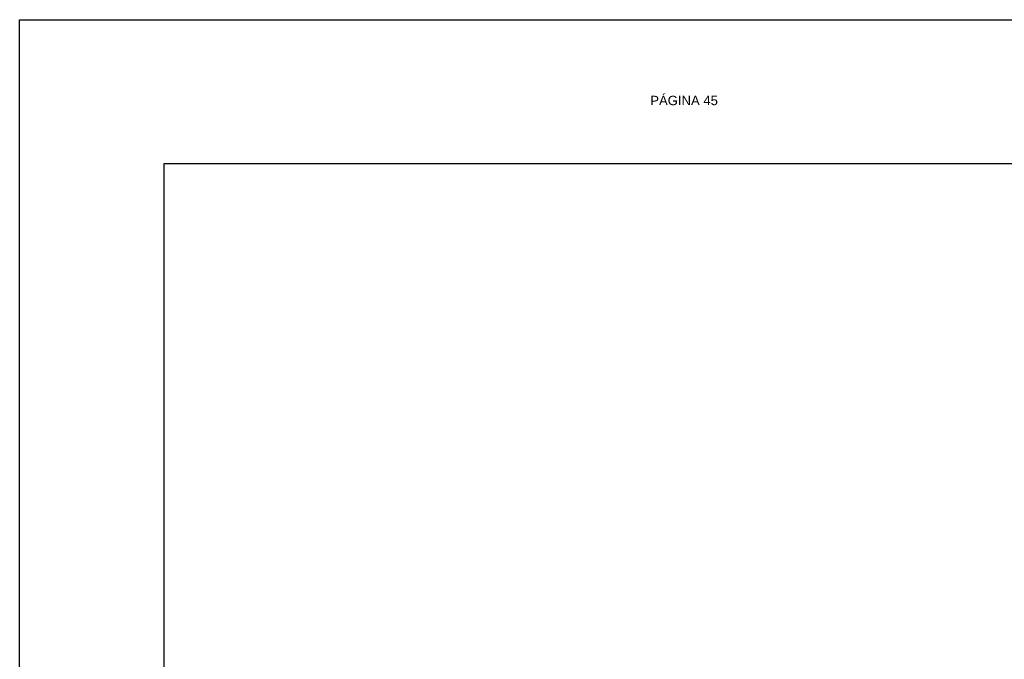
# Model space of a CAD drawing. Header units: metres. Extents: x 2644 to 4131, y 3282 to 4383.
# Tile 45 of 53: x 3100 to 3114, y 4374 to 4383. Entities that reach past the tile are written whole.
import ezdxf

# ---------------------------------------------------------------- set-up
doc = ezdxf.new("R2010")
doc.units = ezdxf.units.M
doc.layers.add('Dibujo', color=7, linetype='Continuous')
doc.styles.get("Standard").update_dxf_attribs({"font": 'arial.ttf'})

msp = doc.modelspace()

# ---------------------------------------------------------------- linework, layer by layer
at = {"layer": 'Dibujo', "color": 0, "linetype": 'ByBlock'}
for p, q in [((3100.001, 4382.965), (3121.001, 4382.965)), ((3100.001, 4353.265), (3100.001, 4382.965)), ((3100.001, 4382.965), (3103.001, 4382.965)), ((3100.001, 4382.965), (3102.501, 4382.965)), ((3102.001, 4380.965), (3102.001, 4355.265)), ((3119.001, 4380.965), (3102.001, 4380.965))]:
    msp.add_line(p, q, dxfattribs=at)

# ---------------------------------------------------------------- texts
at = {"layer": 'Dibujo', "color": 0, "linetype": 'ByBlock', "insert": (3108.754, 4381.909), "char_height": 0.13, "width": 2.90393, "attachment_point": 1}
msp.add_mtext('PÁGINA 45', dxfattribs=at)

doc.saveas('drawing.dxf')
